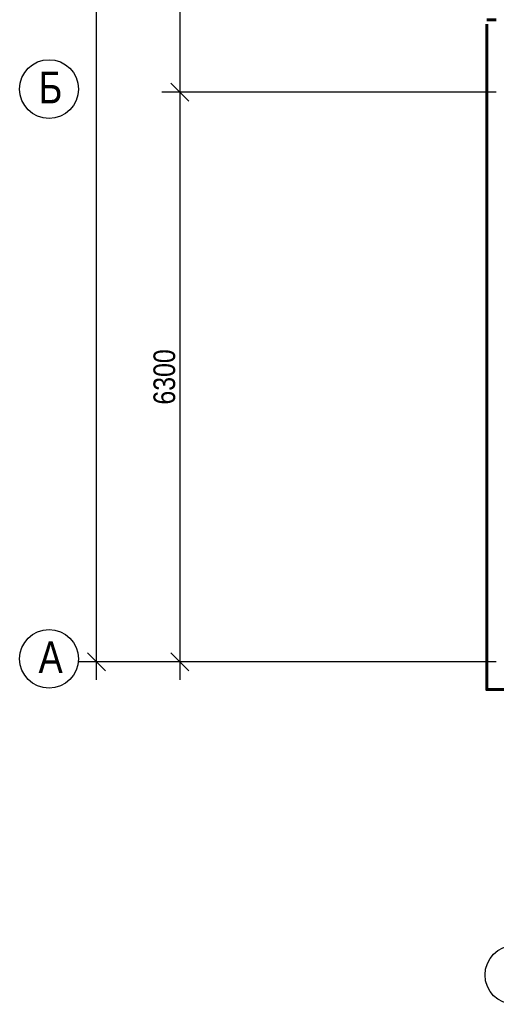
# Model space of a CAD drawing. Header units: millimetres. Extents: x -257011 to 237647566, y 2784933 to 6706507.
# Tile 141 of 256: x 9399585 to 9408261, y 5044193 to 5062093. Entities that reach past the tile are written whole.
import ezdxf

# ---------------------------------------------------------------- set-up
doc = ezdxf.new("R2010")
doc.units = ezdxf.units.MM
doc.header["$LTSCALE"] = 1000
doc.header["$PDMODE"] = 32
doc.header["$PDSIZE"] = 0.3
doc.layers.add('kcd_tx', color=7, linetype='Continuous')
doc.layers.add('PLAN', color=7, linetype='Continuous', lineweight=40)
doc.styles.get("Standard").update_dxf_attribs({"font": 'ARIALN.TTF'})
doc.dimstyles.new('Санжар', dxfattribs={"dimtxt": 240, "dimasz": 200, "dimexe": 200, "dimexo": 200, "dimgap": 50, "dimtad": 1, "dimdec": 0, "dimtxsty": 'Standard', "dimblk": 'OBLIQUE', "dimcen": 2.5, "dimdle": 200, "dimclrd": 152, "dimclre": 152, "dimclrt": 152, "dimadec": 0, "dimazin": 0, "dimtfac": 1, "dimtdec": 0, "dimtmove": 0, "dimatfit": 3, "dimldrblk": 'OBLIQUE', "dimfxl": 0, "dimlwd": 0, "dimlwe": 0, "dimarcsym": 0})

# ---------------------------------------------------------------- blocks, each defined once
blk = doc.blocks.new('_Oblique')
at = {"color": 0, "linetype": 'ByBlock', "lineweight": -2}
blk.add_line((-0.5, -0.5), (0.5, 0.5), dxfattribs=at)
blk = doc.blocks.new('*D1980')
at = {"layer": 'Defpoints', "color": 0, "lineweight": 50, "ltscale": 100, "transparency": 16777216}
for p in [(9680659, 5083572), (9676957, 5080572), (9680659, 5080572)]:
    blk.add_point(p, dxfattribs=at)
at = {"layer": 'kcd_tx', "color": 152, "ltscale": 100, "transparency": 16777216}
for p, q in [((9676957, 5083772), (9676957, 5080372)), ((9680459, 5083572), (9676757, 5083572)), ((9680459, 5080572), (9676757, 5080572))]:
    blk.add_line(p, q, dxfattribs=at)
at = {"layer": 'kcd_tx', "color": 152, "ltscale": 100, "transparency": 16777216, "xscale": 200, "yscale": 200, "zscale": 200}
for p, rotation in [((9676957, 5083572), 90), ((9676957, 5080572), 270)]:
    blk.add_blockref('_Oblique', p, dxfattribs=dict(at, rotation=rotation))
at = {"layer": 'kcd_tx', "color": 152, "lineweight": 60, "ltscale": 100, "transparency": 16777216, "insert": (9676785, 5082072), "char_height": 240, "attachment_point": 5, "rotation": 90, "bg_fill": 3, "box_fill_scale": 1.1, "bg_fill_color": 256, "bg_fill_true_color": 13158600, "bg_fill_transparency": 0}
blk.add_mtext('3000', dxfattribs=at)
blk = doc.blocks.new('*D1981')
at = {"layer": 'Defpoints', "color": 0, "lineweight": 50, "ltscale": 100, "transparency": 16777216}
for p in [(9680659, 5080572), (9676957, 5074272), (9680659, 5074272)]:
    blk.add_point(p, dxfattribs=at)
at = {"layer": 'kcd_tx', "color": 152, "ltscale": 100, "transparency": 16777216}
for p, q in [((9676957, 5080772), (9676957, 5074072)), ((9680459, 5080572), (9676757, 5080572)), ((9680459, 5074272), (9676757, 5074272))]:
    blk.add_line(p, q, dxfattribs=at)
at = {"layer": 'kcd_tx', "color": 152, "ltscale": 100, "transparency": 16777216, "xscale": 200, "yscale": 200, "zscale": 200}
for p, rotation in [((9676957, 5080572), 90), ((9676957, 5074272), 270)]:
    blk.add_blockref('_Oblique', p, dxfattribs=dict(at, rotation=rotation))
at = {"layer": 'kcd_tx', "color": 152, "lineweight": 60, "ltscale": 100, "transparency": 16777216, "insert": (9676785, 5077422), "char_height": 240, "attachment_point": 5, "rotation": 90, "bg_fill": 3, "box_fill_scale": 1.1, "bg_fill_color": 256, "bg_fill_true_color": 13158600, "bg_fill_transparency": 0}
blk.add_mtext('6300', dxfattribs=at)
blk = doc.blocks.new('*D1982')
at = {"layer": 'Defpoints', "color": 0, "lineweight": 50, "ltscale": 100, "transparency": 16777216}
for p in [(9676032, 5089872), (9680659, 5089872), (9680659, 5074272)]:
    blk.add_point(p, dxfattribs=at)
at = {"layer": 'kcd_tx', "color": 152, "ltscale": 100, "transparency": 16777216}
for p, q in [((9676032, 5074072), (9676032, 5090072)), ((9680459, 5089872), (9675832, 5089872)), ((9680459, 5074272), (9675832, 5074272))]:
    blk.add_line(p, q, dxfattribs=at)
at = {"layer": 'kcd_tx', "color": 152, "ltscale": 100, "transparency": 16777216, "xscale": 200, "yscale": 200, "zscale": 200}
for p, rotation in [((9676032, 5089872), 90), ((9676032, 5074272), 270)]:
    blk.add_blockref('_Oblique', p, dxfattribs=dict(at, rotation=rotation))
at = {"layer": 'kcd_tx', "color": 152, "lineweight": 60, "ltscale": 100, "transparency": 16777216, "insert": (9675860, 5082072), "char_height": 240, "attachment_point": 5, "rotation": 90, "bg_fill": 3, "box_fill_scale": 1.1, "bg_fill_color": 256, "bg_fill_true_color": 13158600, "bg_fill_transparency": 0}
blk.add_mtext('15600', dxfattribs=at)
blk = doc.blocks.new('ygfn')
at = {"color": 252, "lineweight": 60, "ltscale": 100}
for points in [[(9680459.3, 5081372.3), (9680352.3, 5081372.3)], [(9680352.3, 5081322.3), (9680352.3, 5073965.3), (9681659.3, 5073965.3)]]:
    blk.add_lwpolyline(points, dxfattribs=at)
at = {"color": 32, "lineweight": 30, "ltscale": 100}
blk.add_lwpolyline([(9680359.3, 5081322.3), (9680359.3, 5073972.3), (9681659.3, 5073972.3)], dxfattribs=at)
at = {"layer": 'PLAN', "color": 158, "lineweight": 30}
blk.add_circle((9680659.3, 5070809.7), 324.9, dxfattribs=at)
at = {"layer": 'kcd_tx', "lineweight": 60, "ltscale": 100}
dim = blk.add_linear_dim(base=(9676957.4, 5080572.3), p1=(9680659.3, 5083572.3), p2=(9680659.3, 5080572.3), angle=90, dimstyle='Санжар', override={"dimtmove": 1, "dimfxl": 1.25, "dimtfill": 1, "dimlwd": 65535, "dimlwe": 65535, "dimarcsym": 1}, dxfattribs=at)
dim.commit()
dim.dimension.update_dxf_attribs({"geometry": '*D1980', "text_midpoint": (9676784.8, 5082072.3)})
dim = blk.add_linear_dim(base=(9676957.4, 5074272.3), p1=(9680659.3, 5080572.3), p2=(9680659.3, 5074272.3), angle=90, dimstyle='Санжар', override={"dimtmove": 1, "dimfxl": 1.25, "dimtfill": 1, "dimlwd": 65535, "dimlwe": 65535, "dimarcsym": 1}, dxfattribs=at)
dim.commit()
dim.dimension.update_dxf_attribs({"geometry": '*D1981', "text_midpoint": (9676784.8, 5077422.3)})
dim = blk.add_linear_dim(base=(9676032.2, 5089872.3), p1=(9680659.3, 5074272.3), p2=(9680659.3, 5089872.3), angle=90, dimstyle='Санжар', override={"dimfxl": 1.25, "dimtfill": 1, "dimlwd": 65535, "dimlwe": 65535, "dimarcsym": 1}, dxfattribs=at)
dim.commit()
dim.dimension.update_dxf_attribs({"geometry": '*D1982', "text_midpoint": (9675859.7, 5082072.3)})
at = {"layer": 'PLAN', "color": 158, "lineweight": 30}
for centre in [(9675507.3, 5080605.3), (9675507.3, 5074305.3)]:
    blk.add_circle(centre, 324.9, dxfattribs=at)
at = {"layer": 'PLAN', "lineweight": 30, "char_height": 350, "width": 338.657, "attachment_point": 1}
for s, insert in [('Б', (9675391.6, 5080798.1)), ('A', (9675391.6, 5074498.1))]:
    blk.add_mtext(s, dxfattribs=dict(at, insert=insert))

msp = doc.modelspace()

# ---------------------------------------------------------------- block references
at = {"lineweight": 50, "xscale": 1.644058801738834, "yscale": 1.644058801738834, "zscale": 1.644058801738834}
msp.add_blockref('ygfn', (-6506983.674, -3291982.078), dxfattribs=at)

doc.saveas('drawing.dxf')
